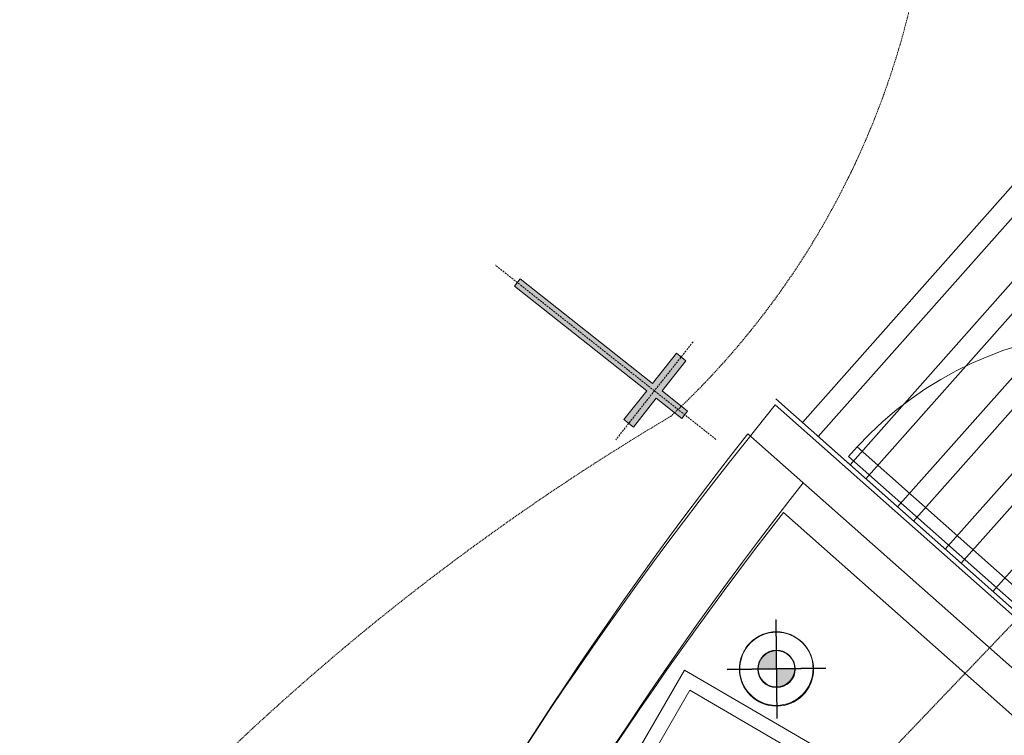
# Model space of a CAD drawing. Header units: millimetres. Extents: x -750 to 72845, y -24282 to 18874.
# Tile 119 of 154: x 63565 to 65567, y 14552 to 16007. Entities that reach past the tile are written whole.
import ezdxf

# ---------------------------------------------------------------- set-up
doc = ezdxf.new("R2010")
doc.units = ezdxf.units.MM
doc.header["$MEASUREMENT"] = 0
for name, pattern in [('( Hidden )', [0.375, 0.25, -0.125]), ('DASHED', [19.05, 12.7, -6.35]), ('HIDDENX2', [0.75, 0.5, -0.25])]:
    doc.linetypes.add(name, pattern=pattern)
for name, color, linetype, lineweight in [('& Lighting (Walls)', 5, 'Continuous', 15), ('IRISH HOUSE_HYD AIRPORT_DRAINAGE LAYOUT 1$0$GREYSCALE', 8, 'Continuous', 0), ('M-MEP-ELLG-CABLE', 146, 'HIDDENX2', 20), ('M-MEP-ELPR-EQUIP', 6, 'Continuous', 20)]:
    doc.layers.add(name, color=color, linetype=linetype, lineweight=lineweight)
doc.layers.add('E Floor Lighting', color=5, linetype='DASHED')
doc.layers.add('IRISH HOUSE_HYD AIRPORT_DRAINAGE LAYOUT 1$0$GREY SCALE', color=8, linetype='Continuous')

# ---------------------------------------------------------------- blocks, each defined once
blk = doc.blocks.new('IRISH HOUSE_HYD AIRPORT_DRAINAGE LAYOUT 1$0$FLOOR PLAN')
at = {"layer": 'IRISH HOUSE_HYD AIRPORT_DRAINAGE LAYOUT 1$0$GREYSCALE', "lineweight": 0}
h = blk.add_hatch(color=8, dxfattribs=at)
h.dxf.hatch_style = 1
h.paths.add_polyline_path([(15103.6, 14686.7), (15103.1, 14724.3, 0.414214), (15066, 14686.2)])
h.paths.add_polyline_path([(15103.6, 14686.7), (15104.1, 14649.1, 0.414214), (15141.2, 14687.2)])
h = blk.add_hatch(color=8, dxfattribs=at)
h.dxf.hatch_style = 1
h.paths.add_polyline_path([(15103.6, 14687.8), (15103.1, 14725.2, 0.414214), (15066.2, 14687.3)])
h.paths.add_polyline_path([(15103.6, 14687.8), (15104.1, 14650.4, 0.414214), (15141, 14688.3)])
h = blk.add_hatch(color=8, dxfattribs=at)
h.dxf.hatch_style = 1
h.paths.add_polyline_path([(15104.2, 14686.6), (15103.7, 14724.2, 0.414214), (15066.6, 14686.1)])
h.paths.add_polyline_path([(15104.2, 14686.6), (15104.6, 14649, 0.414214), (15141.7, 14687.1)])
at = {"layer": 'IRISH HOUSE_HYD AIRPORT_DRAINAGE LAYOUT 1$0$GREYSCALE', "color": 8, "lineweight": 0, "ltscale": 0.25}
for p, q in [((15727.2, 15832), (15156.6, 15187.9)), ((15759.5, 15803.3), (15188.9, 15159.3)), ((15764, 15678.3), (15253.4, 15102.1)), ((15796.3, 15649.7), (15285.7, 15073.5)), ((15860.8, 15592.5), (15350.3, 15016.3)), ((15893.1, 15563.9), (15382.6, 14987.7)), ((15957.7, 15506.7), (15447.2, 14930.5)), ((15990, 15478.1), (15479.4, 14901.9)), ((16054.5, 15420.9), (15544, 14844.7)), ((15043.6, 15151.6), (15101.2, 15223.6)), ((15101.2, 15223.6), (15876.9, 14536.3)), ((15102.3, 15236.1), (15865.2, 14560.1)), ((15805, 14492.4), (15045.7, 15165.2)), ((15187.2, 15160.8), (15865.1, 14560.2)), ((15775.8, 14422.3), (15118.2, 15004.9))]:
    blk.add_line(p, q, dxfattribs=at)
at = {"layer": 'IRISH HOUSE_HYD AIRPORT_DRAINAGE LAYOUT 1$0$GREYSCALE', "color": 8, "lineweight": 0}
for p, q in [((15267.7, 15138.3), (15250.3, 15118.7)), ((15820.5, 14648.6), (15267.7, 15138.3)), ((15250.3, 15118.7), (15803.1, 14629)), ((15104.9, 14588.1), (15102.3, 14787.5)), ((15104.9, 14586.5), (15102.3, 14787)), ((15105.4, 14586.3), (15102.9, 14786.8)), ((14413.1, 13818.3), (14916.9, 14684.7)), ((14916.9, 14684.7), (15558, 14311.8)), ((15003.4, 14685.4), (15203.9, 14688)), ((15003.9, 14686.5), (15203.3, 14689.1)), ((15003.9, 14685.3), (15204.4, 14687.9)), ((14353.4, 13655.9), (14927.8, 14643.6)), ((14927.8, 14643.6), (15516.9, 14301))]:
    blk.add_line(p, q, dxfattribs=at)
for centre, radius in [((15103.6, 14686.7), 75.2), ((15103.6, 14687.8), 74.8), ((15104.2, 14686.6), 75.2), ((15103.6, 14686.7), 37.6), ((15103.6, 14687.8), 37.4), ((15104.2, 14686.6), 37.6)]:
    blk.add_circle(centre, radius, dxfattribs=at)
at = {"layer": 'IRISH HOUSE_HYD AIRPORT_DRAINAGE LAYOUT 1$0$GREYSCALE', "color": 8, "lineweight": 0, "ltscale": 0.1}
blk.add_arc((15804.5, 14646.8), 727.8, 47.6095, 137.5202, dxfattribs=at)
at = {"layer": 'IRISH HOUSE_HYD AIRPORT_DRAINAGE LAYOUT 1$0$GREYSCALE', "color": 8, "lineweight": 0}
for radius, start, end in [(7752.9, 141.70885, 166.51663), (7602.5, 141.77328, 166.24476)]:
    blk.add_arc((21130.7, 10361.1), radius, start, end, dxfattribs=at)
at = {"layer": 'IRISH HOUSE_HYD AIRPORT_DRAINAGE LAYOUT 1$0$GREYSCALE', "color": 8, "lineweight": 0, "ltscale": 0.25}
for centre, radius, start, end in [((21162.4, 10254.8), 7837, 141.32998, 165.79348), ((21207.4, 10240.1), 7731.9, 141.9568, 165.48374)]:
    blk.add_arc(centre, radius, start, end, dxfattribs=at)
blk = doc.blocks.new('IRISH HOUSE_HYD AIRPORT_DRAINAGE LAYOUT 1')
at = {"layer": 'IRISH HOUSE_HYD AIRPORT_DRAINAGE LAYOUT 1$0$GREY SCALE'}
blk.add_blockref('IRISH HOUSE_HYD AIRPORT_DRAINAGE LAYOUT 1$0$FLOOR PLAN', (0, 0), dxfattribs=at)
blk = doc.blocks.new('gabian wall bracket light')
at = {"layer": '& Lighting (Walls)'}
h = blk.add_hatch(color=5, dxfattribs=at)
h.dxf.hatch_style = 1
h.paths.add_polyline_path([(16574.131, -14269.385), (16575.112, -14269.385), (16575.112, -14269.06), (16574.131, -14269.06), (16574.131, -14268.191), (16573.881, -14268.191), (16573.881, -14269.06), (16572.855, -14269.06), (16572.855, -14269.385), (16573.881, -14269.385), (16573.881, -14273.882), (16574.131, -14273.882)])
at = {"layer": '& Lighting (Walls)', "color": 5, "linetype": '( Hidden )', "ltscale": 0.2}
for p, q in [((16574.006, -14267.131), (16574.006, -14274.636)), ((16572.342, -14269.222), (16575.672, -14269.222))]:
    blk.add_line(p, q, dxfattribs=at)
at = {"layer": '& Lighting (Walls)', "color": 5}
blk.add_lwpolyline([(16574.131, -14269.385), (16575.112, -14269.385), (16575.112, -14269.06), (16574.131, -14269.06), (16574.131, -14268.191), (16573.881, -14268.191), (16573.881, -14269.06), (16572.855, -14269.06), (16572.855, -14269.385), (16573.881, -14269.385), (16573.881, -14273.882), (16574.131, -14273.882)], close=True, dxfattribs=at)
blk = doc.blocks.new('sjrhbmvjksl')
at = {"layer": 'E Floor Lighting', "xscale": 3, "yscale": 3, "zscale": 3, "rotation": 231.7053158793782}
blk.add_blockref('gabian wall bracket light', (1787144.357, -66131.149), dxfattribs=at)

msp = doc.modelspace()

# ---------------------------------------------------------------- linework, layer by layer
at = {"layer": 'M-MEP-ELLG-CABLE', "color": 6, "ltscale": 5}
msp.add_lwpolyline([(58218.7, 8943.1), (62692.6, 11757.1), (66470.8, 15705.7)], dxfattribs=at)
at = {"layer": 'M-MEP-ELLG-CABLE', "color": 1, "ltscale": 5}
for centre, radius, start, end in [((63754.3, 16422.3), 1667.3, 312.8773, 63.9963), ((67447.4, 10884.5), 5017.4, 120.6606, 164.1492)]:
    msp.add_arc(centre, radius, start, end, dxfattribs=at)

# ---------------------------------------------------------------- block references
at = {"layer": 'E Floor Lighting', "xscale": 25.40000000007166, "yscale": 25.40000000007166, "zscale": 25.40000000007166}
msp.add_blockref('sjrhbmvjksl', (-43692598.3, 2012365.4), dxfattribs=at)
at = {"layer": 'M-MEP-ELPR-EQUIP'}
msp.add_blockref('IRISH HOUSE_HYD AIRPORT_DRAINAGE LAYOUT 1', (50000, 0), dxfattribs=at)

doc.saveas('drawing.dxf')
